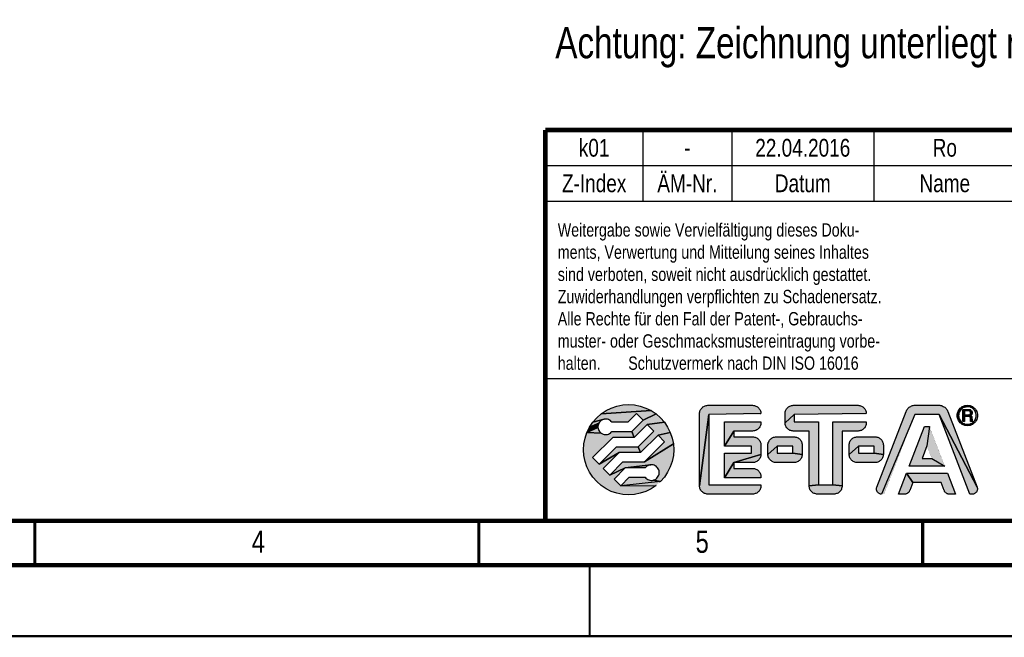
# Model space of a CAD drawing. Extents: x 0 to 420, y 0 to 297.
# Tile 8 of 29: x 166 to 277, y 0 to 69. Entities that reach past the tile are written whole.
import ezdxf

# ---------------------------------------------------------------- set-up
doc = ezdxf.new("R2010")
doc.units = 0
doc.header["$LTSCALE"] = 23.1
for name, color, linetype in [('T-EM12-T01-XDXF_CONTINUOUS_LINE', 7, 'CONTINUOUS'), ('T-EM12-T01-XXX_DXF_FORMAT', 7, 'CONTINUOUS'), ('T-EM12-T01-XXX_DXF_TEXT', 7, 'CONTINUOUS')]:
    doc.layers.add(name, color=color, linetype=linetype)
doc.styles.get("Standard").update_dxf_attribs({"font": 'txt', "width": 0.8})

# ---------------------------------------------------------------- blocks, each defined once
blk = doc.blocks.new('FRM-LOGO_BL3', base_point=(251.5, 21))
at = {"layer": 'T-EM12-T01-XDXF_CONTINUOUS_LINE', "linetype": 'CONTINUOUS'}
for points in [[(234.38, 26.08), (235.04, 26.04), (235.69, 25.91), (236.32, 25.69), (236.92, 25.4), (231.29, 25.03), (231.84, 25.4), (232.43, 25.69), (233.06, 25.91), (233.72, 26.04)], [(243.21, 25.99), (243.3, 26), (248.35, 26), (248.45, 25.99), (248.55, 25.98), (248.64, 25.95), (248.73, 25.92), (248.82, 25.88), (248.9, 25.82), (248.97, 25.76), (249.04, 25.69), (249.1, 25.62), (249.16, 25.54), (249.2, 25.45), (249.23, 25.36), (249.26, 25.27), (249.27, 25.17), (249.28, 25.07), (243.43, 24.95), (242.38, 16.92), (242.38, 25.07), (242.38, 25.17), (242.4, 25.27), (242.42, 25.36), (242.46, 25.45), (242.5, 25.54), (242.56, 25.62), (242.62, 25.69), (242.69, 25.76), (242.76, 25.82), (242.84, 25.88), (242.93, 25.92), (243.02, 25.95), (243.11, 25.98)], [(252.83, 25.99), (252.93, 26), (260.23, 26), (260.33, 25.99), (260.42, 25.98), (260.51, 25.95), (260.61, 25.92), (260.69, 25.88), (260.77, 25.82), (260.85, 25.76), (260.92, 25.69), (260.98, 25.62), (261.03, 25.54), (261.07, 25.45), (261.11, 25.36), (261.13, 25.27), (261.15, 25.17), (261.15, 25.07), (253.05, 24.95), (252, 24.02), (252, 25.07), (252.01, 25.17), (252.02, 25.27), (252.05, 25.36), (252.08, 25.45), (252.13, 25.54), (252.18, 25.62), (252.24, 25.69), (252.31, 25.76), (252.39, 25.82), (252.47, 25.88), (252.55, 25.92), (252.64, 25.95), (252.74, 25.98)], [(266.55, 26), (266.65, 26), (269.32, 26), (269.43, 26), (269.53, 25.98), (269.63, 25.96), (269.72, 25.93), (269.82, 25.88), (269.9, 25.83), (269.99, 25.78), (270.07, 25.71), (270.14, 25.64), (270.2, 25.56), (270.26, 25.48), (270.31, 25.39), (270.35, 25.3), (273.64, 16.78), (269.36, 24.95), (266.62, 24.95), (262.88, 16), (262.81, 16), (262.75, 16.01), (262.68, 16.03), (262.62, 16.06), (262.57, 16.09), (262.51, 16.13), (262.47, 16.17), (262.42, 16.22), (262.39, 16.28), (262.35, 16.34), (262.33, 16.4), (262.31, 16.46), (262.3, 16.52), (262.3, 16.59), (262.31, 16.66), (262.32, 16.72), (262.34, 16.78), (265.63, 25.3), (265.67, 25.39), (265.72, 25.48), (265.78, 25.56), (265.84, 25.64), (265.91, 25.71), (265.99, 25.78), (266.07, 25.83), (266.16, 25.88), (266.26, 25.93), (266.35, 25.96), (266.45, 25.98)], [(271.76, 25.45), (271.69, 25.34), (271.63, 25.23), (271.59, 25.11), (271.57, 24.98), (271.56, 24.85), (271.41, 24.7), (271.4, 24.85), (271.41, 25), (271.44, 25.15), (271.49, 25.29), (271.55, 25.43), (271.85, 25.55)], [(272.17, 25.76), (272.05, 25.71), (271.95, 25.64), (271.85, 25.55), (271.55, 25.43), (271.64, 25.55), (271.74, 25.66), (271.85, 25.76), (272.42, 25.83), (272.29, 25.81)], [(272.55, 26), (272.7, 25.99), (272.85, 25.96), (272.99, 25.91), (273.12, 25.85), (273.25, 25.76), (273.36, 25.66), (273.46, 25.55), (273.55, 25.43), (273.61, 25.29), (273.66, 25.15), (273.69, 25), (273.7, 24.85), (273.69, 24.7), (273.66, 24.55), (273.61, 24.41), (273.55, 24.28), (273.46, 24.15), (273.36, 24.04), (273.25, 23.94), (272.81, 23.89), (272.93, 23.94), (273.04, 23.99), (273.15, 24.06), (273.25, 24.15), (273.33, 24.25), (273.41, 24.35), (273.46, 24.47), (273.51, 24.59), (273.53, 24.72), (273.54, 24.85), (273.53, 24.98), (273.51, 25.11), (273.46, 25.23), (273.41, 25.34), (273.33, 25.45), (273.25, 25.55), (273.15, 25.64), (273.04, 25.71), (272.93, 25.76), (272.81, 25.81), (272.68, 25.83), (272.55, 25.84), (272.42, 25.83), (271.85, 25.76), (271.97, 25.85), (272.11, 25.91), (272.25, 25.96), (272.4, 25.99)], [(272.23, 25.38), (272.05, 24.16), (272.05, 25.54), (272.71, 25.54), (272.76, 25.54), (272.8, 25.53), (272.85, 25.51), (272.89, 25.49), (272.94, 25.46), (272.97, 25.43), (273, 25.4), (273.03, 25.35), (273.05, 25.31), (273.07, 25.27), (273.08, 25.22), (273.09, 25.17), (273.08, 25.12), (273.07, 25.07), (273.06, 25.02), (273.04, 24.98), (273.01, 24.94), (272.98, 24.9), (272.71, 24.91), (272.74, 24.92), (272.76, 24.93), (272.79, 24.94), (272.82, 24.96), (272.84, 24.98), (272.86, 25), (272.88, 25.03), (272.89, 25.06), (272.9, 25.09), (272.91, 25.12), (272.91, 25.15), (272.91, 25.18), (272.9, 25.21), (272.89, 25.24), (272.88, 25.26), (272.86, 25.29), (272.84, 25.31), (272.82, 25.33), (272.79, 25.35), (272.76, 25.36), (272.74, 25.37), (272.71, 25.38), (272.68, 25.38)], [(231.1, 24.1), (231.04, 23.99), (229.98, 23.54), (230.35, 24.09), (231.62, 24.43), (231.5, 24.39), (231.38, 24.34), (231.28, 24.28), (231.19, 24.19)], [(235.27, 25.06), (234.31, 24.1), (232.5, 24.1), (232.42, 24.19), (232.33, 24.28), (232.22, 24.34), (232.11, 24.4), (231.99, 24.43), (231.87, 24.45), (231.74, 24.45), (231.62, 24.43), (230.35, 24.09), (230.79, 24.59), (231.29, 25.03), (236.92, 25.4), (237.47, 25.03), (236.01, 24.32)], [(237.97, 24.59), (238.41, 24.09), (236.48, 23.85), (235.02, 22.38), (234.74, 23.05), (236.01, 24.32), (237.47, 25.03)], [(249.28, 17.05), (249.28, 16.92), (249.27, 16.83), (249.26, 16.73), (249.23, 16.64), (249.2, 16.55), (249.16, 16.46), (249.1, 16.38), (249.04, 16.31), (248.97, 16.24), (248.9, 16.18), (248.82, 16.12), (248.73, 16.08), (248.64, 16.05), (248.55, 16.02), (248.45, 16.01), (248.35, 16), (243.3, 16), (243.21, 16.01), (243.11, 16.02), (243.02, 16.05), (242.93, 16.08), (242.84, 16.12), (242.76, 16.18), (242.69, 16.24), (242.62, 16.31), (242.56, 16.38), (242.5, 16.46), (242.46, 16.55), (242.42, 16.64), (242.4, 16.73), (242.38, 16.83), (242.38, 16.92), (243.43, 24.95), (243.43, 17.05)], [(255.78, 24.15), (255.78, 17.05), (254.73, 16.92), (254.73, 23.1), (252.93, 23.1), (252.83, 23.11), (252.74, 23.12), (252.64, 23.15), (252.55, 23.18), (252.47, 23.22), (252.39, 23.28), (252.31, 23.34), (252.24, 23.41), (252.18, 23.48), (252.13, 23.56), (252.08, 23.65), (252.05, 23.74), (252.02, 23.83), (252.01, 23.93), (252, 24.02), (253.05, 24.95), (253.05, 24.15)], [(273.17, 16), (273.1, 16), (272.81, 16), (269.36, 24.95), (273.64, 16.78), (273.66, 16.72), (273.67, 16.66), (273.68, 16.59), (273.67, 16.52), (273.66, 16.46), (273.65, 16.4), (273.62, 16.34), (273.59, 16.28), (273.56, 16.22), (273.51, 16.17), (273.46, 16.13), (273.41, 16.09), (273.35, 16.06), (273.29, 16.03), (273.23, 16.01)], [(271.57, 24.72), (271.59, 24.59), (271.63, 24.47), (271.69, 24.35), (271.76, 24.25), (271.64, 24.15), (271.55, 24.28), (271.49, 24.41), (271.44, 24.55), (271.41, 24.7), (271.56, 24.85)], [(272.68, 24.91), (272.71, 24.91), (272.98, 24.9), (272.23, 24.75), (272.23, 24.16), (272.05, 24.16), (272.23, 25.38), (272.23, 24.91)], [(272.23, 24.75), (272.98, 24.9), (272.95, 24.87), (272.91, 24.84), (272.92, 24.83), (272.94, 24.82), (272.96, 24.81), (272.98, 24.79), (272.99, 24.78), (273.01, 24.76), (273.02, 24.75), (273.03, 24.73), (273.04, 24.71), (273.05, 24.69), (273.05, 24.67), (273.06, 24.64), (273.06, 24.62), (273.07, 24.29), (273.07, 24.28), (272.9, 24.27), (272.9, 24.29), (272.88, 24.57), (272.88, 24.59), (272.88, 24.61), (272.87, 24.63), (272.87, 24.64), (272.86, 24.66), (272.85, 24.68), (272.83, 24.69), (272.82, 24.71), (272.8, 24.72), (272.79, 24.73), (272.77, 24.74), (272.75, 24.74), (272.73, 24.75), (272.71, 24.75), (272.69, 24.75)], [(230.93, 23.64), (230.93, 23.51), (229.69, 22.94), (229.98, 23.54), (231.04, 23.99), (230.98, 23.88), (230.95, 23.76)], [(231.19, 22.96), (231.28, 22.87), (229.69, 22.94), (230.93, 23.51), (230.95, 23.39), (230.98, 23.27), (231.04, 23.16), (231.1, 23.05)], [(238.41, 24.09), (238.78, 23.54), (239.07, 22.94), (237.7, 22.63), (235.73, 20.67), (235.45, 21.33), (237.23, 23.1), (236.48, 23.85)], [(248.45, 23.11), (248.35, 23.1), (246.23, 23.1), (245.18, 21.4), (245.18, 24.15), (249.28, 24.15), (249.28, 24.02), (249.27, 23.93), (249.26, 23.83), (249.23, 23.74), (249.2, 23.65), (249.16, 23.56), (249.1, 23.48), (249.04, 23.41), (248.97, 23.34), (248.9, 23.28), (248.82, 23.22), (248.73, 23.18), (248.64, 23.15), (248.55, 23.12)], [(260.33, 23.11), (260.23, 23.1), (258.43, 23.1), (258.43, 16.92), (257.38, 17.05), (257.38, 24.15), (261.15, 24.15), (261.15, 24.02), (261.15, 23.93), (261.13, 23.83), (261.11, 23.74), (261.07, 23.65), (261.03, 23.56), (260.98, 23.48), (260.92, 23.41), (260.85, 23.34), (260.77, 23.28), (260.69, 23.22), (260.61, 23.18), (260.51, 23.15), (260.42, 23.12)], [(268.54, 20), (269.99, 19.15), (265.99, 19.15), (267.71, 23.6), (268.27, 23.6), (267.99, 21.42), (267.44, 20)], [(271.85, 24.15), (271.95, 24.06), (272.05, 23.99), (272.17, 23.94), (271.97, 23.85), (271.85, 23.94), (271.74, 24.04), (271.64, 24.15), (271.76, 24.25)], [(272.55, 23.86), (272.68, 23.87), (273.25, 23.94), (273.12, 23.85), (272.99, 23.79), (272.85, 23.74), (272.7, 23.71), (272.55, 23.7), (272.4, 23.71), (272.25, 23.74), (272.11, 23.79), (271.97, 23.85), (272.17, 23.94), (272.29, 23.89), (272.42, 23.87)], [(273.08, 24.27), (273.08, 24.26), (272.9, 24.24), (272.9, 24.27), (273.07, 24.28)], [(273.08, 24.25), (273.09, 24.24), (272.9, 24.22), (272.9, 24.24), (273.08, 24.26)], [(273.1, 24.23), (273.1, 24.22), (272.91, 24.2), (272.9, 24.22), (273.09, 24.24), (273.09, 24.24)], [(273.12, 24.21), (273.12, 24.2), (272.91, 24.18), (272.91, 24.2), (273.1, 24.22), (273.11, 24.21)], [(273.14, 24.19), (273.14, 24.16), (272.92, 24.16), (272.91, 24.18), (273.12, 24.2), (273.13, 24.2)], [(232.42, 22.96), (232.5, 23.05), (234.74, 23.05), (235.02, 22.38), (232.59, 22.38), (230.32, 20.11), (231.06, 19.37), (233.3, 20.67), (231.53, 18.9), (232.28, 18.15), (234.01, 18.95), (232.75, 17.68), (233.49, 16.94), (237.47, 16.97), (236.92, 16.6), (236.32, 16.31), (235.69, 16.09), (235.04, 15.96), (234.38, 15.92), (233.72, 15.96), (233.06, 16.09), (232.43, 16.31), (231.84, 16.6), (231.29, 16.97), (230.79, 17.41), (230.35, 17.91), (229.98, 18.46), (229.69, 19.06), (229.47, 19.69), (229.34, 20.34), (229.3, 21), (229.34, 21.66), (229.47, 22.31), (229.69, 22.94), (231.28, 22.87), (231.38, 22.81), (231.5, 22.76), (231.62, 22.72), (231.74, 22.7), (231.87, 22.7), (231.99, 22.72), (232.11, 22.75), (232.22, 22.81), (232.33, 22.87)], [(239.07, 22.94), (239.29, 22.31), (239.42, 21.66), (236.17, 19.62), (238.44, 21.89), (237.7, 22.63)], [(249.28, 21.52), (249.28, 20.47), (246.23, 19.55), (245.18, 17.85), (245.18, 20.6), (248.23, 20.6), (248.23, 21.4), (245.18, 21.4), (246.23, 23.1), (246.23, 22.45), (248.35, 22.45), (248.45, 22.44), (248.55, 22.43), (248.64, 22.4), (248.73, 22.37), (248.82, 22.33), (248.9, 22.27), (248.97, 22.21), (249.04, 22.14), (249.1, 22.07), (249.16, 21.99), (249.2, 21.9), (249.23, 21.81), (249.26, 21.72), (249.27, 21.62)], [(250.91, 22.44), (251, 22.45), (253, 22.45), (253.1, 22.44), (253.2, 22.43), (253.29, 22.4), (253.38, 22.37), (253.47, 22.33), (253.55, 22.27), (253.62, 22.21), (253.69, 22.14), (253.75, 22.07), (253.81, 21.99), (253.85, 21.9), (253.88, 21.81), (253.91, 21.72), (253.92, 21.62), (253.93, 21.52), (253.93, 20.47), (252.88, 20.6), (252.88, 21.4), (251.13, 21.4), (250.08, 20.47), (250.08, 21.52), (250.08, 21.62), (250.1, 21.72), (250.12, 21.81), (250.16, 21.9), (250.2, 21.99), (250.26, 22.07), (250.32, 22.14), (250.39, 22.21), (250.46, 22.27), (250.54, 22.33), (250.63, 22.37), (250.72, 22.4), (250.81, 22.43)], [(260.06, 22.44), (260.15, 22.45), (262.15, 22.45), (262.25, 22.44), (262.35, 22.43), (262.44, 22.4), (262.53, 22.37), (262.62, 22.33), (262.7, 22.27), (262.77, 22.21), (262.84, 22.14), (262.9, 22.07), (262.96, 21.99), (263, 21.9), (263.03, 21.81), (263.06, 21.72), (263.07, 21.62), (263.08, 21.52), (263.08, 20.47), (262.03, 20.6), (262.03, 21.4), (260.28, 21.4), (259.23, 20.47), (259.23, 21.52), (259.23, 21.62), (259.25, 21.72), (259.27, 21.81), (259.31, 21.9), (259.35, 21.99), (259.41, 22.07), (259.47, 22.14), (259.54, 22.21), (259.61, 22.27), (259.69, 22.33), (259.78, 22.37), (259.87, 22.4), (259.96, 22.43)], [(233.3, 20.67), (231.06, 19.37), (233.03, 21.33), (235.45, 21.33), (235.73, 20.67)], [(239.29, 19.69), (239.07, 19.06), (238.78, 18.46), (238.41, 17.91), (237.97, 17.41), (237.14, 17.57), (237.26, 17.61), (237.37, 17.66), (237.48, 17.72), (237.57, 17.81), (237.65, 17.9), (237.72, 18.01), (237.77, 18.12), (237.81, 18.24), (237.83, 18.36), (237.83, 18.49), (237.81, 18.61), (237.77, 18.73), (237.72, 18.84), (237.65, 18.95), (237.57, 19.04), (237.48, 19.13), (237.37, 19.19), (237.26, 19.24), (237.14, 19.28), (237.02, 19.3), (236.89, 19.3), (234.01, 18.95), (232.28, 18.15), (233.74, 19.62), (236.17, 19.62), (239.42, 21.66), (239.46, 21), (239.42, 20.34)], [(252.88, 20.6), (253.93, 20.47), (253.92, 20.38), (253.91, 20.28), (253.88, 20.19), (253.85, 20.1), (253.81, 20.01), (253.75, 19.93), (253.69, 19.86), (253.62, 19.79), (253.55, 19.73), (253.47, 19.67), (253.38, 19.63), (253.29, 19.6), (253.2, 19.57), (253.1, 19.56), (253, 19.55), (251, 19.55), (250.91, 19.56), (250.81, 19.57), (250.72, 19.6), (250.63, 19.63), (250.54, 19.67), (250.46, 19.73), (250.39, 19.79), (250.32, 19.86), (250.26, 19.93), (250.2, 20.01), (250.16, 20.1), (250.12, 20.19), (250.1, 20.28), (250.08, 20.38), (250.08, 20.47), (251.13, 21.4), (251.13, 20.6)], [(262.03, 20.6), (263.08, 20.47), (263.07, 20.38), (263.06, 20.28), (263.03, 20.19), (263, 20.1), (262.96, 20.01), (262.9, 19.93), (262.84, 19.86), (262.77, 19.79), (262.7, 19.73), (262.62, 19.67), (262.53, 19.63), (262.44, 19.6), (262.35, 19.57), (262.25, 19.56), (262.15, 19.55), (260.15, 19.55), (260.06, 19.56), (259.96, 19.57), (259.87, 19.6), (259.78, 19.63), (259.69, 19.67), (259.61, 19.73), (259.54, 19.79), (259.47, 19.86), (259.41, 19.93), (259.35, 20.01), (259.31, 20.1), (259.27, 20.19), (259.25, 20.28), (259.23, 20.38), (259.23, 20.47), (260.28, 21.4), (260.28, 20.6)], [(248.45, 19.56), (248.35, 19.55), (246.23, 19.55), (249.28, 20.47), (249.27, 20.38), (249.26, 20.28), (249.23, 20.19), (249.2, 20.1), (249.16, 20.01), (249.1, 19.93), (249.04, 19.86), (248.97, 19.79), (248.9, 19.73), (248.82, 19.67), (248.73, 19.63), (248.64, 19.6), (248.55, 19.57)], [(236.34, 19.04), (236.25, 18.95), (234.01, 18.95), (236.89, 19.3), (236.77, 19.28), (236.65, 19.25), (236.54, 19.19), (236.43, 19.13)], [(249.28, 17.98), (249.28, 17.85), (245.18, 17.85), (246.23, 19.55), (246.23, 18.9), (248.35, 18.9), (248.45, 18.89), (248.55, 18.88), (248.64, 18.85), (248.73, 18.82), (248.82, 18.78), (248.9, 18.72), (248.97, 18.66), (249.04, 18.59), (249.1, 18.52), (249.16, 18.44), (249.2, 18.35), (249.23, 18.26), (249.26, 18.17), (249.27, 18.07)], [(236.89, 17.55), (237.02, 17.55), (237.14, 17.57), (237.97, 17.41), (233.49, 16.94), (234.45, 17.9), (236.25, 17.9), (236.34, 17.81), (236.43, 17.72), (236.54, 17.66), (236.65, 17.6), (236.77, 17.57)], [(265.53, 16), (265.47, 16), (264.77, 16), (265.68, 18.35), (266.4, 17.3), (266.05, 16.4), (266.03, 16.35), (266, 16.3), (265.97, 16.25), (265.93, 16.2), (265.89, 16.16), (265.85, 16.13), (265.8, 16.09), (265.75, 16.07), (265.7, 16.04), (265.64, 16.02), (265.58, 16.01)], [(270.3, 18.35), (271.21, 16), (270.51, 16), (270.45, 16), (270.39, 16.01), (270.34, 16.02), (270.28, 16.04), (270.23, 16.07), (270.18, 16.09), (270.13, 16.13), (270.09, 16.16), (270.05, 16.2), (270.01, 16.25), (269.98, 16.3), (269.95, 16.35), (269.93, 16.4), (269.58, 17.3), (266.4, 17.3), (265.68, 18.35)], [(257.38, 17.05), (258.43, 16.92), (258.42, 16.83), (258.41, 16.73), (258.38, 16.64), (258.35, 16.55), (258.31, 16.46), (258.25, 16.38), (258.19, 16.31), (258.12, 16.24), (258.05, 16.18), (257.97, 16.12), (257.88, 16.08), (257.79, 16.05), (257.7, 16.02), (257.6, 16.01), (257.5, 16), (255.65, 16), (255.56, 16.01), (255.46, 16.02), (255.37, 16.05), (255.28, 16.08), (255.19, 16.12), (255.11, 16.18), (255.04, 16.24), (254.97, 16.31), (254.91, 16.38), (254.85, 16.46), (254.81, 16.55), (254.77, 16.64), (254.75, 16.73), (254.73, 16.83), (254.73, 16.92), (255.78, 17.05)]]:
    blk.add_hatch(color=7, dxfattribs=at).paths.add_polyline_path(points)
at = {"layer": 'T-EM12-T01-XDXF_CONTINUOUS_LINE', "color": 7, "linetype": 'CONTINUOUS', "const_width": 0.01}
for points in [[(239.46, 21, 1), (229.3, 21)], [(243.3, 26, 0.414214), (242.38, 25.07)], [(249.28, 25.07, 0.414214), (248.35, 26)], [(252.93, 26, 0.414214), (252, 25.07)], [(261.15, 25.07, 0.414214), (260.23, 26)], [(266.65, 26, 0.309998), (265.63, 25.3)], [(270.35, 25.3, 0.309998), (269.32, 26)], [(273.7, 24.85, 1), (271.4, 24.85)], [(273.54, 24.85, 1), (271.56, 24.85)], [(272.91, 24.84, 0.756108), (272.71, 25.54)], [(232.5, 24.1, 3), (232.5, 23.05)], [(271.4, 24.85, 1), (273.7, 24.85)], [(271.56, 24.85, 1), (273.54, 24.85)], [(272.68, 24.91, 1), (272.68, 25.38)], [(272.88, 24.57, 0.401491), (272.69, 24.75)], [(273.06, 24.62, 0.294001), (272.91, 24.84)], [(248.35, 23.1, 0.414214), (249.28, 24.02)], [(252, 24.02, 0.414214), (252.93, 23.1)], [(260.23, 23.1, 0.414214), (261.15, 24.02)], [(272.9, 24.29, 0.068239), (272.92, 24.16)], [(273.07, 24.29, 0.281712), (273.14, 24.19)], [(249.28, 21.52, 0.414214), (248.35, 22.45)], [(251, 22.45, 0.414214), (250.08, 21.52)], [(253.93, 21.52, 0.414214), (253, 22.45)], [(260.15, 22.45, 0.414214), (259.23, 21.52)], [(263.08, 21.52, 0.414214), (262.15, 22.45)], [(229.3, 21, 1), (239.46, 21)], [(248.35, 19.55, 0.414214), (249.28, 20.47)], [(250.08, 20.47, 0.414214), (251, 19.55)], [(253, 19.55, 0.414214), (253.93, 20.47)], [(259.23, 20.47, 0.414214), (260.15, 19.55)], [(262.15, 19.55, 0.414214), (263.08, 20.47)], [(236.25, 17.9, 3), (236.25, 18.95)], [(249.28, 17.98, 0.414214), (248.35, 18.9)], [(242.38, 16.92, 0.414214), (243.3, 16)], [(248.35, 16, 0.414214), (249.28, 16.92)], [(254.73, 16.92, 0.414214), (255.65, 16)], [(257.5, 16, 0.414214), (258.43, 16.92)], [(262.34, 16.78, 0.526719), (262.88, 16)], [(273.1, 16, 0.526719), (273.64, 16.78)], [(265.47, 16, 0.309998), (266.05, 16.4)], [(269.93, 16.4, 0.309998), (270.51, 16)]]:
    blk.add_lwpolyline(points, format="xyb", dxfattribs=at)
at = {"layer": 'T-EM12-T01-XDXF_CONTINUOUS_LINE', "color": 7, "linetype": 'CONTINUOUS'}
for points in [[(234.38, 26.08), (235.04, 26.04), (235.69, 25.91), (236.32, 25.69), (236.92, 25.4), (231.29, 25.03), (231.84, 25.4), (232.43, 25.69), (233.06, 25.91), (233.72, 26.04), (234.38, 26.08)], [(243.21, 25.99), (243.3, 26), (248.35, 26), (248.45, 25.99), (248.55, 25.98), (248.64, 25.95), (248.73, 25.92), (248.82, 25.88), (248.9, 25.82), (248.97, 25.76), (249.04, 25.69), (249.1, 25.62), (249.16, 25.54), (249.2, 25.45), (249.23, 25.36), (249.26, 25.27), (249.27, 25.17), (249.28, 25.07), (243.43, 24.95), (242.38, 16.92), (242.38, 25.07), (242.38, 25.17), (242.4, 25.27), (242.42, 25.36), (242.46, 25.45), (242.5, 25.54), (242.56, 25.62), (242.62, 25.69), (242.69, 25.76), (242.76, 25.82), (242.84, 25.88), (242.93, 25.92), (243.02, 25.95), (243.11, 25.98), (243.21, 25.99)], [(252.83, 25.99), (252.93, 26), (260.23, 26), (260.33, 25.99), (260.42, 25.98), (260.51, 25.95), (260.61, 25.92), (260.69, 25.88), (260.77, 25.82), (260.85, 25.76), (260.92, 25.69), (260.98, 25.62), (261.03, 25.54), (261.07, 25.45), (261.11, 25.36), (261.13, 25.27), (261.15, 25.17), (261.15, 25.07), (253.05, 24.95), (252, 24.02), (252, 25.07), (252.01, 25.17), (252.02, 25.27), (252.05, 25.36), (252.08, 25.45), (252.13, 25.54), (252.18, 25.62), (252.24, 25.69), (252.31, 25.76), (252.39, 25.82), (252.47, 25.88), (252.55, 25.92), (252.64, 25.95), (252.74, 25.98), (252.83, 25.99)], [(266.55, 26), (266.65, 26), (269.32, 26), (269.43, 26), (269.53, 25.98), (269.63, 25.96), (269.72, 25.93), (269.82, 25.88), (269.9, 25.83), (269.99, 25.78), (270.07, 25.71), (270.14, 25.64), (270.2, 25.56), (270.26, 25.48), (270.31, 25.39), (270.35, 25.3), (273.64, 16.78), (269.36, 24.95), (266.62, 24.95), (262.88, 16), (262.81, 16), (262.75, 16.01), (262.68, 16.03), (262.62, 16.06), (262.57, 16.09), (262.51, 16.13), (262.47, 16.17), (262.42, 16.22), (262.39, 16.28), (262.35, 16.34), (262.33, 16.4), (262.31, 16.46), (262.3, 16.52), (262.3, 16.59), (262.31, 16.66), (262.32, 16.72), (262.34, 16.78), (265.63, 25.3), (265.67, 25.39), (265.72, 25.48), (265.78, 25.56), (265.84, 25.64), (265.91, 25.71), (265.99, 25.78), (266.07, 25.83), (266.16, 25.88), (266.26, 25.93), (266.35, 25.96), (266.45, 25.98), (266.55, 26)], [(271.76, 25.45), (271.69, 25.34), (271.63, 25.23), (271.59, 25.11), (271.57, 24.98), (271.56, 24.85), (271.41, 24.7), (271.4, 24.85), (271.41, 25), (271.44, 25.15), (271.49, 25.29), (271.55, 25.43), (271.85, 25.55), (271.76, 25.45)], [(272.17, 25.76), (272.05, 25.71), (271.95, 25.64), (271.85, 25.55), (271.55, 25.43), (271.64, 25.55), (271.74, 25.66), (271.85, 25.76), (272.42, 25.83), (272.29, 25.81), (272.17, 25.76)], [(272.55, 26), (272.7, 25.99), (272.85, 25.96), (272.99, 25.91), (273.12, 25.85), (273.25, 25.76), (273.36, 25.66), (273.46, 25.55), (273.55, 25.43), (273.61, 25.29), (273.66, 25.15), (273.69, 25), (273.7, 24.85), (273.69, 24.7), (273.66, 24.55), (273.61, 24.41), (273.55, 24.28), (273.46, 24.15), (273.36, 24.04), (273.25, 23.94), (272.81, 23.89), (272.93, 23.94), (273.04, 23.99), (273.15, 24.06), (273.25, 24.15), (273.33, 24.25), (273.41, 24.35), (273.46, 24.47), (273.51, 24.59), (273.53, 24.72), (273.54, 24.85), (273.53, 24.98), (273.51, 25.11), (273.46, 25.23), (273.41, 25.34), (273.33, 25.45), (273.25, 25.55), (273.15, 25.64), (273.04, 25.71), (272.93, 25.76), (272.81, 25.81), (272.68, 25.83), (272.55, 25.84), (272.42, 25.83), (271.85, 25.76), (271.97, 25.85), (272.11, 25.91), (272.25, 25.96), (272.4, 25.99), (272.55, 26)], [(272.23, 25.38), (272.05, 24.16), (272.05, 25.54), (272.71, 25.54), (272.76, 25.54), (272.8, 25.53), (272.85, 25.51), (272.89, 25.49), (272.94, 25.46), (272.97, 25.43), (273, 25.4), (273.03, 25.35), (273.05, 25.31), (273.07, 25.27), (273.08, 25.22), (273.09, 25.17), (273.08, 25.12), (273.07, 25.07), (273.06, 25.02), (273.04, 24.98), (273.01, 24.94), (272.98, 24.9), (272.71, 24.91), (272.74, 24.92), (272.76, 24.93), (272.79, 24.94), (272.82, 24.96), (272.84, 24.98), (272.86, 25), (272.88, 25.03), (272.89, 25.06), (272.9, 25.09), (272.91, 25.12), (272.91, 25.15), (272.91, 25.18), (272.9, 25.21), (272.89, 25.24), (272.88, 25.26), (272.86, 25.29), (272.84, 25.31), (272.82, 25.33), (272.79, 25.35), (272.76, 25.36), (272.74, 25.37), (272.71, 25.38), (272.68, 25.38), (272.23, 25.38)], [(231.1, 24.1), (231.04, 23.99), (229.98, 23.54), (230.35, 24.09), (231.62, 24.43), (231.5, 24.39), (231.38, 24.34), (231.28, 24.28), (231.19, 24.19), (231.1, 24.1)], [(235.27, 25.06), (234.31, 24.1), (232.5, 24.1), (232.42, 24.19), (232.33, 24.28), (232.22, 24.34), (232.11, 24.4), (231.99, 24.43), (231.87, 24.45), (231.74, 24.45), (231.62, 24.43), (230.35, 24.09), (230.79, 24.59), (231.29, 25.03), (236.92, 25.4), (237.47, 25.03), (236.01, 24.32), (235.27, 25.06)], [(237.97, 24.59), (238.41, 24.09), (236.48, 23.85), (235.02, 22.38), (234.74, 23.05), (236.01, 24.32), (237.47, 25.03), (237.97, 24.59)], [(249.28, 17.05), (249.28, 16.92), (249.27, 16.83), (249.26, 16.73), (249.23, 16.64), (249.2, 16.55), (249.16, 16.46), (249.1, 16.38), (249.04, 16.31), (248.97, 16.24), (248.9, 16.18), (248.82, 16.12), (248.73, 16.08), (248.64, 16.05), (248.55, 16.02), (248.45, 16.01), (248.35, 16), (243.3, 16), (243.21, 16.01), (243.11, 16.02), (243.02, 16.05), (242.93, 16.08), (242.84, 16.12), (242.76, 16.18), (242.69, 16.24), (242.62, 16.31), (242.56, 16.38), (242.5, 16.46), (242.46, 16.55), (242.42, 16.64), (242.4, 16.73), (242.38, 16.83), (242.38, 16.92), (243.43, 24.95), (243.43, 17.05), (249.28, 17.05)], [(255.78, 24.15), (255.78, 17.05), (254.73, 16.92), (254.73, 23.1), (252.93, 23.1), (252.83, 23.11), (252.74, 23.12), (252.64, 23.15), (252.55, 23.18), (252.47, 23.22), (252.39, 23.28), (252.31, 23.34), (252.24, 23.41), (252.18, 23.48), (252.13, 23.56), (252.08, 23.65), (252.05, 23.74), (252.02, 23.83), (252.01, 23.93), (252, 24.02), (253.05, 24.95), (253.05, 24.15), (255.78, 24.15)], [(273.17, 16), (273.1, 16), (272.81, 16), (269.36, 24.95), (273.64, 16.78), (273.66, 16.72), (273.67, 16.66), (273.68, 16.59), (273.67, 16.52), (273.66, 16.46), (273.65, 16.4), (273.62, 16.34), (273.59, 16.28), (273.56, 16.22), (273.51, 16.17), (273.46, 16.13), (273.41, 16.09), (273.35, 16.06), (273.29, 16.03), (273.23, 16.01), (273.17, 16)], [(271.57, 24.72), (271.59, 24.59), (271.63, 24.47), (271.69, 24.35), (271.76, 24.25), (271.64, 24.15), (271.55, 24.28), (271.49, 24.41), (271.44, 24.55), (271.41, 24.7), (271.56, 24.85), (271.57, 24.72)], [(272.68, 24.91), (272.71, 24.91), (272.98, 24.9), (272.23, 24.75), (272.23, 24.16), (272.05, 24.16), (272.23, 25.38), (272.23, 24.91), (272.68, 24.91)], [(272.23, 24.75), (272.98, 24.9), (272.95, 24.87), (272.91, 24.84), (272.92, 24.83), (272.94, 24.82), (272.96, 24.81), (272.98, 24.79), (272.99, 24.78), (273.01, 24.76), (273.02, 24.75), (273.03, 24.73), (273.04, 24.71), (273.05, 24.69), (273.05, 24.67), (273.06, 24.64), (273.06, 24.62), (273.07, 24.29), (273.07, 24.28), (272.9, 24.27), (272.9, 24.29), (272.88, 24.57), (272.88, 24.59), (272.88, 24.61), (272.87, 24.63), (272.87, 24.64), (272.86, 24.66), (272.85, 24.68), (272.83, 24.69), (272.82, 24.71), (272.8, 24.72), (272.79, 24.73), (272.77, 24.74), (272.75, 24.74), (272.73, 24.75), (272.71, 24.75), (272.69, 24.75), (272.23, 24.75)], [(230.93, 23.64), (230.93, 23.51), (229.69, 22.94), (229.98, 23.54), (231.04, 23.99), (230.98, 23.88), (230.95, 23.76), (230.93, 23.64)], [(231.19, 22.96), (231.28, 22.87), (229.69, 22.94), (230.93, 23.51), (230.95, 23.39), (230.98, 23.27), (231.04, 23.16), (231.1, 23.05), (231.19, 22.96)], [(238.41, 24.09), (238.78, 23.54), (239.07, 22.94), (237.7, 22.63), (235.73, 20.67), (235.45, 21.33), (237.23, 23.1), (236.48, 23.85), (238.41, 24.09)], [(248.45, 23.11), (248.35, 23.1), (246.23, 23.1), (245.18, 21.4), (245.18, 24.15), (249.28, 24.15), (249.28, 24.02), (249.27, 23.93), (249.26, 23.83), (249.23, 23.74), (249.2, 23.65), (249.16, 23.56), (249.1, 23.48), (249.04, 23.41), (248.97, 23.34), (248.9, 23.28), (248.82, 23.22), (248.73, 23.18), (248.64, 23.15), (248.55, 23.12), (248.45, 23.11)], [(260.33, 23.11), (260.23, 23.1), (258.43, 23.1), (258.43, 16.92), (257.38, 17.05), (257.38, 24.15), (261.15, 24.15), (261.15, 24.02), (261.15, 23.93), (261.13, 23.83), (261.11, 23.74), (261.07, 23.65), (261.03, 23.56), (260.98, 23.48), (260.92, 23.41), (260.85, 23.34), (260.77, 23.28), (260.69, 23.22), (260.61, 23.18), (260.51, 23.15), (260.42, 23.12), (260.33, 23.11)], [(268.54, 20), (269.99, 19.15), (265.99, 19.15), (267.71, 23.6), (268.27, 23.6), (267.99, 21.42), (267.44, 20), (268.54, 20)], [(271.85, 24.15), (271.95, 24.06), (272.05, 23.99), (272.17, 23.94), (271.97, 23.85), (271.85, 23.94), (271.74, 24.04), (271.64, 24.15), (271.76, 24.25), (271.85, 24.15)], [(272.55, 23.86), (272.68, 23.87), (273.25, 23.94), (273.12, 23.85), (272.99, 23.79), (272.85, 23.74), (272.7, 23.71), (272.55, 23.7), (272.4, 23.71), (272.25, 23.74), (272.11, 23.79), (271.97, 23.85), (272.17, 23.94), (272.29, 23.89), (272.42, 23.87), (272.55, 23.86)], [(273.08, 24.27), (273.08, 24.26), (272.9, 24.24), (272.9, 24.27), (273.07, 24.28), (273.08, 24.27)], [(273.08, 24.25), (273.09, 24.24), (272.9, 24.22), (272.9, 24.24), (273.08, 24.26), (273.08, 24.25)], [(273.1, 24.23), (273.1, 24.22), (272.91, 24.2), (272.9, 24.22), (273.09, 24.24), (273.09, 24.24), (273.1, 24.23)], [(273.12, 24.21), (273.12, 24.2), (272.91, 24.18), (272.91, 24.2), (273.1, 24.22), (273.11, 24.21), (273.12, 24.21)], [(273.14, 24.19), (273.14, 24.16), (272.92, 24.16), (272.91, 24.18), (273.12, 24.2), (273.13, 24.2), (273.14, 24.19)], [(232.42, 22.96), (232.5, 23.05), (234.74, 23.05), (235.02, 22.38), (232.59, 22.38), (230.32, 20.11), (231.06, 19.37), (233.3, 20.67), (231.53, 18.9), (232.28, 18.15), (234.01, 18.95), (232.75, 17.68), (233.49, 16.94), (237.47, 16.97), (236.92, 16.6), (236.32, 16.31), (235.69, 16.09), (235.04, 15.96), (234.38, 15.92), (233.72, 15.96), (233.06, 16.09), (232.43, 16.31), (231.84, 16.6), (231.29, 16.97), (230.79, 17.41), (230.35, 17.91), (229.98, 18.46), (229.69, 19.06), (229.47, 19.69), (229.34, 20.34), (229.3, 21), (229.34, 21.66), (229.47, 22.31), (229.69, 22.94), (231.28, 22.87), (231.38, 22.81), (231.5, 22.76), (231.62, 22.72), (231.74, 22.7), (231.87, 22.7), (231.99, 22.72), (232.11, 22.75), (232.22, 22.81), (232.33, 22.87), (232.42, 22.96)], [(239.07, 22.94), (239.29, 22.31), (239.42, 21.66), (236.17, 19.62), (238.44, 21.89), (237.7, 22.63), (239.07, 22.94)], [(249.28, 21.52), (249.28, 20.47), (246.23, 19.55), (245.18, 17.85), (245.18, 20.6), (248.23, 20.6), (248.23, 21.4), (245.18, 21.4), (246.23, 23.1), (246.23, 22.45), (248.35, 22.45), (248.45, 22.44), (248.55, 22.43), (248.64, 22.4), (248.73, 22.37), (248.82, 22.33), (248.9, 22.27), (248.97, 22.21), (249.04, 22.14), (249.1, 22.07), (249.16, 21.99), (249.2, 21.9), (249.23, 21.81), (249.26, 21.72), (249.27, 21.62), (249.28, 21.52)], [(250.91, 22.44), (251, 22.45), (253, 22.45), (253.1, 22.44), (253.2, 22.43), (253.29, 22.4), (253.38, 22.37), (253.47, 22.33), (253.55, 22.27), (253.62, 22.21), (253.69, 22.14), (253.75, 22.07), (253.81, 21.99), (253.85, 21.9), (253.88, 21.81), (253.91, 21.72), (253.92, 21.62), (253.93, 21.52), (253.93, 20.47), (252.88, 20.6), (252.88, 21.4), (251.13, 21.4), (250.08, 20.47), (250.08, 21.52), (250.08, 21.62), (250.1, 21.72), (250.12, 21.81), (250.16, 21.9), (250.2, 21.99), (250.26, 22.07), (250.32, 22.14), (250.39, 22.21), (250.46, 22.27), (250.54, 22.33), (250.63, 22.37), (250.72, 22.4), (250.81, 22.43), (250.91, 22.44)], [(260.06, 22.44), (260.15, 22.45), (262.15, 22.45), (262.25, 22.44), (262.35, 22.43), (262.44, 22.4), (262.53, 22.37), (262.62, 22.33), (262.7, 22.27), (262.77, 22.21), (262.84, 22.14), (262.9, 22.07), (262.96, 21.99), (263, 21.9), (263.03, 21.81), (263.06, 21.72), (263.07, 21.62), (263.08, 21.52), (263.08, 20.47), (262.03, 20.6), (262.03, 21.4), (260.28, 21.4), (259.23, 20.47), (259.23, 21.52), (259.23, 21.62), (259.25, 21.72), (259.27, 21.81), (259.31, 21.9), (259.35, 21.99), (259.41, 22.07), (259.47, 22.14), (259.54, 22.21), (259.61, 22.27), (259.69, 22.33), (259.78, 22.37), (259.87, 22.4), (259.96, 22.43), (260.06, 22.44)], [(233.3, 20.67), (231.06, 19.37), (233.03, 21.33), (235.45, 21.33), (235.73, 20.67), (233.3, 20.67)], [(239.29, 19.69), (239.07, 19.06), (238.78, 18.46), (238.41, 17.91), (237.97, 17.41), (237.14, 17.57), (237.26, 17.61), (237.37, 17.66), (237.48, 17.72), (237.57, 17.81), (237.65, 17.9), (237.72, 18.01), (237.77, 18.12), (237.81, 18.24), (237.83, 18.36), (237.83, 18.49), (237.81, 18.61), (237.77, 18.73), (237.72, 18.84), (237.65, 18.95), (237.57, 19.04), (237.48, 19.13), (237.37, 19.19), (237.26, 19.24), (237.14, 19.28), (237.02, 19.3), (236.89, 19.3), (234.01, 18.95), (232.28, 18.15), (233.74, 19.62), (236.17, 19.62), (239.42, 21.66), (239.46, 21), (239.42, 20.34), (239.29, 19.69)], [(252.88, 20.6), (253.93, 20.47), (253.92, 20.38), (253.91, 20.28), (253.88, 20.19), (253.85, 20.1), (253.81, 20.01), (253.75, 19.93), (253.69, 19.86), (253.62, 19.79), (253.55, 19.73), (253.47, 19.67), (253.38, 19.63), (253.29, 19.6), (253.2, 19.57), (253.1, 19.56), (253, 19.55), (251, 19.55), (250.91, 19.56), (250.81, 19.57), (250.72, 19.6), (250.63, 19.63), (250.54, 19.67), (250.46, 19.73), (250.39, 19.79), (250.32, 19.86), (250.26, 19.93), (250.2, 20.01), (250.16, 20.1), (250.12, 20.19), (250.1, 20.28), (250.08, 20.38), (250.08, 20.47), (251.13, 21.4), (251.13, 20.6), (252.88, 20.6)], [(262.03, 20.6), (263.08, 20.47), (263.07, 20.38), (263.06, 20.28), (263.03, 20.19), (263, 20.1), (262.96, 20.01), (262.9, 19.93), (262.84, 19.86), (262.77, 19.79), (262.7, 19.73), (262.62, 19.67), (262.53, 19.63), (262.44, 19.6), (262.35, 19.57), (262.25, 19.56), (262.15, 19.55), (260.15, 19.55), (260.06, 19.56), (259.96, 19.57), (259.87, 19.6), (259.78, 19.63), (259.69, 19.67), (259.61, 19.73), (259.54, 19.79), (259.47, 19.86), (259.41, 19.93), (259.35, 20.01), (259.31, 20.1), (259.27, 20.19), (259.25, 20.28), (259.23, 20.38), (259.23, 20.47), (260.28, 21.4), (260.28, 20.6), (262.03, 20.6)], [(248.45, 19.56), (248.35, 19.55), (246.23, 19.55), (249.28, 20.47), (249.27, 20.38), (249.26, 20.28), (249.23, 20.19), (249.2, 20.1), (249.16, 20.01), (249.1, 19.93), (249.04, 19.86), (248.97, 19.79), (248.9, 19.73), (248.82, 19.67), (248.73, 19.63), (248.64, 19.6), (248.55, 19.57), (248.45, 19.56)], [(236.34, 19.04), (236.25, 18.95), (234.01, 18.95), (236.89, 19.3), (236.77, 19.28), (236.65, 19.25), (236.54, 19.19), (236.43, 19.13), (236.34, 19.04)], [(249.28, 17.98), (249.28, 17.85), (245.18, 17.85), (246.23, 19.55), (246.23, 18.9), (248.35, 18.9), (248.45, 18.89), (248.55, 18.88), (248.64, 18.85), (248.73, 18.82), (248.82, 18.78), (248.9, 18.72), (248.97, 18.66), (249.04, 18.59), (249.1, 18.52), (249.16, 18.44), (249.2, 18.35), (249.23, 18.26), (249.26, 18.17), (249.27, 18.07), (249.28, 17.98)], [(236.89, 17.55), (237.02, 17.55), (237.14, 17.57), (237.97, 17.41), (233.49, 16.94), (234.45, 17.9), (236.25, 17.9), (236.34, 17.81), (236.43, 17.72), (236.54, 17.66), (236.65, 17.6), (236.77, 17.57), (236.89, 17.55)], [(265.53, 16), (265.47, 16), (264.77, 16), (265.68, 18.35), (266.4, 17.3), (266.05, 16.4), (266.03, 16.35), (266, 16.3), (265.97, 16.25), (265.93, 16.2), (265.89, 16.16), (265.85, 16.13), (265.8, 16.09), (265.75, 16.07), (265.7, 16.04), (265.64, 16.02), (265.58, 16.01), (265.53, 16)], [(270.3, 18.35), (271.21, 16), (270.51, 16), (270.45, 16), (270.39, 16.01), (270.34, 16.02), (270.28, 16.04), (270.23, 16.07), (270.18, 16.09), (270.13, 16.13), (270.09, 16.16), (270.05, 16.2), (270.01, 16.25), (269.98, 16.3), (269.95, 16.35), (269.93, 16.4), (269.58, 17.3), (266.4, 17.3), (265.68, 18.35), (270.3, 18.35)], [(257.38, 17.05), (258.43, 16.92), (258.42, 16.83), (258.41, 16.73), (258.38, 16.64), (258.35, 16.55), (258.31, 16.46), (258.25, 16.38), (258.19, 16.31), (258.12, 16.24), (258.05, 16.18), (257.97, 16.12), (257.88, 16.08), (257.79, 16.05), (257.7, 16.02), (257.6, 16.01), (257.5, 16), (255.65, 16), (255.56, 16.01), (255.46, 16.02), (255.37, 16.05), (255.28, 16.08), (255.19, 16.12), (255.11, 16.18), (255.04, 16.24), (254.97, 16.31), (254.91, 16.38), (254.85, 16.46), (254.81, 16.55), (254.77, 16.64), (254.75, 16.73), (254.73, 16.83), (254.73, 16.92), (255.78, 17.05), (257.38, 17.05)]]:
    blk.add_lwpolyline(points, dxfattribs=at)
at = {"layer": 'T-EM12-T01-XDXF_CONTINUOUS_LINE', "color": 7, "linetype": 'CONTINUOUS', "const_width": 0.01}
for points in [[(248.35, 26), (243.3, 26)], [(260.23, 26), (252.93, 26)], [(266.65, 26), (269.32, 26)], [(272.05, 25.54), (272.05, 24.16)], [(272.71, 25.54), (272.05, 25.54)], [(234.31, 24.1), (235.27, 25.06)], [(235.27, 25.06), (236.01, 24.32)], [(242.38, 25.07), (242.38, 16.92)], [(243.43, 24.95), (243.43, 17.05)], [(243.43, 24.95), (249.28, 24.95)], [(249.28, 24.95), (249.28, 25.07)], [(252, 25.07), (252, 24.02)], [(253.05, 24.95), (253.05, 24.15)], [(253.05, 24.95), (261.15, 24.95)], [(261.15, 24.95), (261.15, 25.07)], [(262.34, 16.78), (265.63, 25.3)], [(263.16, 16), (266.62, 24.95)], [(266.62, 24.95), (269.36, 24.95)], [(269.36, 24.95), (272.81, 16)], [(270.35, 25.3), (273.64, 16.78)], [(272.23, 24.91), (272.23, 25.38)], [(272.23, 25.38), (272.68, 25.38)], [(272.68, 24.91), (272.23, 24.91)], [(272.23, 24.16), (272.23, 24.75)], [(272.23, 24.75), (272.69, 24.75)], [(272.9, 24.29), (272.88, 24.57)], [(273.07, 24.29), (273.06, 24.62)], [(232.5, 24.1), (234.31, 24.1)], [(236.01, 24.32), (234.74, 23.05)], [(235.02, 22.38), (236.48, 23.85)], [(236.48, 23.85), (237.23, 23.1)], [(245.18, 24.15), (249.28, 24.15)], [(245.18, 21.4), (245.18, 24.15)], [(249.28, 24.02), (249.28, 24.15)], [(253.05, 24.15), (255.78, 24.15)], [(255.78, 24.15), (255.78, 17.05)], [(257.38, 24.15), (261.15, 24.15)], [(257.38, 17.05), (257.38, 24.15)], [(261.15, 24.02), (261.15, 24.15)], [(267.71, 23.6), (265.99, 19.15)], [(267.71, 23.6), (268.27, 23.6)], [(269.99, 19.15), (268.27, 23.6)], [(272.05, 24.16), (272.23, 24.16)], [(272.92, 24.16), (273.14, 24.16)], [(273.14, 24.16), (273.14, 24.19)], [(230.32, 20.11), (232.59, 22.38)], [(234.74, 23.05), (232.5, 23.05)], [(232.59, 22.38), (235.02, 22.38)], [(237.23, 23.1), (235.45, 21.33)], [(235.73, 20.67), (237.7, 22.63)], [(237.7, 22.63), (238.44, 21.89)], [(246.23, 22.45), (246.23, 23.1)], [(246.23, 23.1), (248.35, 23.1)], [(248.35, 22.45), (246.23, 22.45)], [(251, 22.45), (253, 22.45)], [(252.93, 23.1), (254.73, 23.1)], [(254.73, 23.1), (254.73, 16.92)], [(258.43, 16.92), (258.43, 23.1)], [(258.43, 23.1), (260.23, 23.1)], [(260.15, 22.45), (262.15, 22.45)], [(233.03, 21.33), (231.06, 19.37)], [(235.45, 21.33), (233.03, 21.33)], [(238.44, 21.89), (236.17, 19.62)], [(245.18, 21.4), (248.23, 21.4)], [(248.23, 21.4), (248.23, 20.6)], [(249.28, 20.47), (249.28, 21.52)], [(250.08, 20.47), (250.08, 21.52)], [(251.13, 20.6), (251.13, 21.4)], [(251.13, 21.4), (252.88, 21.4)], [(252.88, 21.4), (252.88, 20.6)], [(253.93, 21.52), (253.93, 20.47)], [(259.23, 20.47), (259.23, 21.52)], [(260.28, 20.6), (260.28, 21.4)], [(260.28, 21.4), (262.03, 21.4)], [(262.03, 21.4), (262.03, 20.6)], [(263.08, 21.52), (263.08, 20.47)], [(267.44, 20), (267.99, 21.42)], [(267.99, 21.42), (268.54, 20)], [(231.06, 19.37), (230.32, 20.11)], [(231.53, 18.9), (233.3, 20.67)], [(233.3, 20.67), (235.73, 20.67)], [(248.23, 20.6), (245.18, 20.6)], [(245.18, 17.85), (245.18, 20.6)], [(252.88, 20.6), (251.13, 20.6)], [(262.03, 20.6), (260.28, 20.6)], [(268.54, 20), (267.44, 20)], [(232.28, 18.15), (231.53, 18.9)], [(233.74, 19.62), (232.28, 18.15)], [(232.75, 17.68), (234.01, 18.95)], [(236.17, 19.62), (233.74, 19.62)], [(234.01, 18.95), (236.25, 18.95)], [(246.23, 18.9), (246.23, 19.55)], [(246.23, 19.55), (248.35, 19.55)], [(248.35, 18.9), (246.23, 18.9)], [(253, 19.55), (251, 19.55)], [(262.15, 19.55), (260.15, 19.55)], [(265.99, 19.15), (269.99, 19.15)], [(234.45, 17.9), (233.49, 16.94)], [(236.25, 17.9), (234.45, 17.9)], [(245.18, 17.85), (249.28, 17.85)], [(249.28, 17.85), (249.28, 17.98)], [(265.68, 18.35), (264.77, 16)], [(265.68, 18.35), (270.3, 18.35)], [(271.21, 16), (270.3, 18.35)], [(232.75, 17.68), (233.49, 16.94)], [(243.43, 17.05), (249.28, 17.05)], [(249.28, 16.92), (249.28, 17.05)], [(255.78, 17.05), (257.38, 17.05)], [(266.4, 17.3), (266.05, 16.4)], [(269.58, 17.3), (266.4, 17.3)], [(269.93, 16.4), (269.58, 17.3)], [(243.3, 16), (248.35, 16)], [(255.65, 16), (257.5, 16)], [(263.16, 16), (262.88, 16)], [(265.47, 16), (264.77, 16)], [(271.21, 16), (270.51, 16)], [(273.1, 16), (272.81, 16)]]:
    blk.add_lwpolyline(points, dxfattribs=at)
at = {"layer": 'T-EM12-T01-XDXF_CONTINUOUS_LINE', "color": 7, "linetype": 'CONTINUOUS'}
for points in [[(249.28, 25.07), (249.28, 24.95), (243.43, 24.95)], [(261.15, 25.07), (261.15, 24.95), (253.05, 24.95)], [(266.62, 24.95), (263.16, 16), (262.88, 16)], [(267.99, 21.42), (268.27, 23.6), (268.54, 20), (269.99, 19.15)], [(272.81, 23.89), (273.25, 23.94), (272.68, 23.87)], [(237.47, 16.97), (233.49, 16.94), (237.97, 17.41)]]:
    blk.add_solid(points, dxfattribs=at)

msp = doc.modelspace()

# ---------------------------------------------------------------- linework, layer by layer
at = {"layer": 'T-EM12-T01-XXX_DXF_FORMAT', "color": 2, "linetype": 'CONTINUOUS'}
for p, q in [((225, 57), (410, 57)), ((225, 57), (225, 13)), ((236, 57), (236, 49)), ((246, 57), (246, 49)), ((262, 57), (262, 49)), ((225, 53), (323, 53)), ((225, 49), (323, 49)), ((225, 29), (410, 29)), ((225, 13), (410, 13))]:
    msp.add_line(p, q, dxfattribs=at)
at = {"layer": 'T-EM12-T01-XXX_DXF_FORMAT', "color": 7, "linetype": 'CONTINUOUS'}
for points, const_width in [([(225, 57), (410, 57)], 0.5), ([(225, 13), (225, 57)], 0.5), ([(20, 13), (410, 13)], 0.5), ([(167.5, 8), (167.5, 13)], 0.35), ([(217.5, 8), (217.5, 13)], 0.35), ([(267.5, 8), (267.5, 13)], 0.35), ([(15, 8), (415, 8)], 0.5), ([(230, 8), (230, 0.0001)], 0.25)]:
    msp.add_lwpolyline(points, dxfattribs=dict(at, const_width=const_width))
at = {"layer": 'T-EM12-T01-XXX_DXF_FORMAT', "color": 9, "linetype": 'CONTINUOUS', "const_width": 0.25}
msp.add_lwpolyline([(0, 0), (420, 0)], dxfattribs=at)

# ---------------------------------------------------------------- block references
at = {"layer": 'T-EM12-T01-XDXF_CONTINUOUS_LINE', "color": 2, "linetype": 'CONTINUOUS'}
msp.add_blockref('FRM-LOGO_BL3', (251.499, 21), dxfattribs=at)

# ---------------------------------------------------------------- texts
at = {"layer": 'T-EM12-T01-XXX_DXF_FORMAT', "color": 5, "linetype": 'CONTINUOUS'}
for s, insert, char_height, width, attachment_point in [('k01', (230.5, 56), 2, 6.214286, 2), ('22.04.2016', (254, 56), 2, 21.642857, 2), ('Ro', (270, 56), 2, 4.5, 2), ('-', (241, 56), 2, 2.142857, 2), ('Z-Index', (230.5, 52), 2, 15, 2), ('ÄM-Nr.', (241, 52), 2, 13.285714, 2), ('Datum', (254, 52), 2, 11.5, 2), ('Name', (270, 52), 2, 9.428571, 2), ('4', (191.9276, 11.8879), 2.5, 2.946429, 1), ('5', (241.9276, 11.8879), 2.5, 2.678571, 1)]:
    msp.add_mtext(s, dxfattribs=dict(at, insert=insert, char_height=char_height, width=width, attachment_point=attachment_point))
at = {"layer": 'T-EM12-T01-XXX_DXF_FORMAT', "color": 9, "linetype": 'CONTINUOUS', "insert": (226.4, 46.5), "char_height": 1.5, "width": 77.517857, "attachment_point": 1}
msp.add_mtext('Weitergabe sowie Vervielfältigung dieses Doku-\\Pments, Verwertung und Mitteilung seines Inhaltes\\Psind verboten, soweit nicht ausdrücklich gestattet.\\PZuwiderhandlungen verpflichten zu Schadenersatz.\\PAlle Rechte für den Fall der Patent-, Gebrauchs-\\Pmuster- oder Geschmacksmustereintragung vorbe-\\Phalten.       Schutzvermerk nach DIN ISO 16016', dxfattribs=at)
at = {"layer": 'T-EM12-T01-XXX_DXF_TEXT', "color": 5, "linetype": 'CONTINUOUS', "insert": (226.1232, 68.5811), "char_height": 3.5, "width": 199.5, "attachment_point": 1}
msp.add_mtext('Achtung: Zeichnung unterliegt nicht dem Änderungsdienst', dxfattribs=at)

doc.saveas('drawing.dxf')
